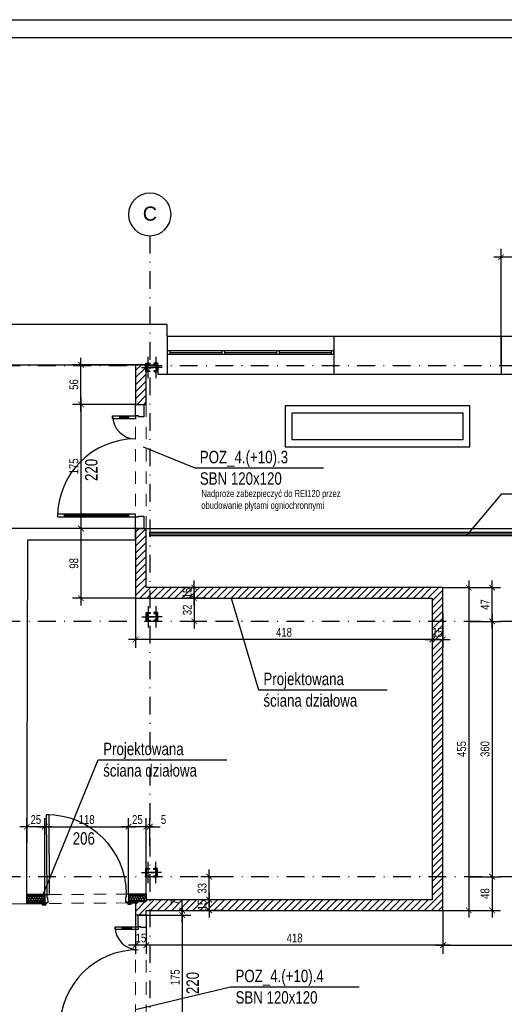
# Model space of a CAD drawing. Header units: millimetres. Extents: x 1769 to 5769, y -264 to 1871.
# Tile 7 of 10: x 3371 to 4054, y 448 to 1836. Entities that reach past the tile are written whole.
import ezdxf

# ---------------------------------------------------------------- set-up
doc = ezdxf.new("R2010")
doc.units = ezdxf.units.MM
doc.header["$LTSCALE"] = 50
doc.linetypes.add('DO', pattern=[1, 0.5, -0.24, 0.02, -0.24])
doc.linetypes.add('DP', pattern=[0.63, 0.35, -0.28])
for name, color, linetype in [('A_ściany proj', 7, 'Continuous'), ('BS_ram', 2, 'Continuous'), ('BS_txc', 1, 'Continuous'), ('BS_wym', 1, 'Continuous'), ('BZ_odn', 1, 'Continuous'), ('BZ_osd', 1, 'DO'), ('BZ_txs', 2, 'Continuous'), ('k3_proj_balustrada', 252, 'Continuous'), ('K3_projektowane nadproza', 150, 'DP'), ('k3_projektowane sciany', 2, 'Continuous'), ('k3_sciany istn', 1, 'DP')]:
    doc.layers.add(name, color=color, linetype=linetype)
doc.styles.add('BIKTC', font='bikromsw.shx', dxfattribs={"width": 0.8})
doc.styles.add('BIKTS', font='bikromsw.shx', dxfattribs={"width": 0.85})
doc.styles.add('BIKWYM', font='bikromsw.shx', dxfattribs={"width": 0.8})
doc.styles.add('GENERATED_STYLE_1', font='arial.ttf')
doc.dimstyles.new('BS_KP_50', dxfattribs={"dimscale": 0.5, "dimtxt": 25, "dimasz": 16, "dimexe": 24, "dimexo": 0, "dimgap": 0, "dimtad": 0, "dimdec": 1, "dimrnd": 0.5, "dimzin": 9, "dimdsep": 46, "dimtxsty": 'BIKWYM', "dimblk": 'ARCHTICK', "dimblk1": 'ARCHTICK', "dimblk2": 'WYM-KP', "dimcen": 0, "dimdle": 20, "dimclrd": 256, "dimclre": 256, "dimclrt": 7, "dimadec": 0, "dimazin": 0, "dimtfac": 0.033333, "dimtdec": 1, "dimtmove": 0, "dimatfit": 3, "dimfxl": 1, "dimtvp": 0.8, "dimtfillclr": 256, "dimtolj": 1, "dimarcsym": 0})
doc.dimstyles.new('BZ_BGR_50', dxfattribs={"dimscale": 0.5, "dimtxt": 25, "dimasz": 1.666667, "dimexe": 0, "dimexo": 0, "dimgap": 0, "dimtad": 0, "dimdec": 1, "dimrnd": 0.5, "dimzin": 9, "dimdsep": 46, "dimtxsty": 'BIKWYM', "dimblk": 'NONE', "dimcen": 0, "dimse1": 1, "dimse2": 1, "dimclrd": 256, "dimclre": 256, "dimclrt": 7, "dimadec": 0, "dimazin": 0, "dimtfac": 0.033333, "dimtdec": 1, "dimtmove": 0, "dimatfit": 3, "dimldrblk": 'NONE', "dimfxl": 1, "dimtvp": 0.8, "dimtolj": 1, "dimarcsym": 0})
pattern_1 = [(45, (-14198.776, -3462.5934), (-4.9497475, 4.9497475), [])]
pattern_2 = [(60, (-14198.7758, -3462.5934), (-2.5980762, 1.5), []), (120, (-14198.7758, -3462.5934), (2.5980762, 1.5), [])]

# ---------------------------------------------------------------- blocks, each defined once
blk = doc.blocks.new('_ArchTick')
at = {"color": 0, "linetype": 'ByBlock', "const_width": 0.15}
blk.add_lwpolyline([(-0.5, -0.5), (0.5, 0.5)], dxfattribs=at)
blk = doc.blocks.new('*D33')
at = {"layer": 'BS_wym', "lineweight": -2}
for p, q in [((3534.2, 1349.9), (3445.2, 1349.9)), ((3457.2, 1284.1), (3457.2, 1359.9)), ((3534.2, 1294.1), (3445.2, 1294.1))]:
    blk.add_line(p, q, dxfattribs=at)
at = {"layer": 'DEFPOINTS', "color": 0}
for p in [(3457.2, 1349.9), (3534.2, 1349.9), (3534.2, 1294.1)]:
    blk.add_point(p, dxfattribs=at)
at = {"layer": 'BS_wym', "lineweight": -2, "xscale": 8, "yscale": 8, "zscale": 8}
for p, rotation in [((3457.2, 1349.9), 90), ((3457.2, 1294.1), 270)]:
    blk.add_blockref('_ArchTick', p, dxfattribs=dict(at, rotation=rotation))
at = {"layer": 'BS_wym', "color": 7, "insert": (3447.2, 1322), "char_height": 12.5, "attachment_point": 5, "rotation": 90, "style": 'BIKWYM'}
blk.add_mtext('\\A1;56', dxfattribs=at)
blk = doc.blocks.new('WYM-KP')
blk.add_hatch(color=256).paths.add_polyline_path([(-3, 0, 1), (3, 0, 1)])
blk.add_circle((0, 0), 3)
blk = doc.blocks.new('*D34')
at = {"layer": 'BS_wym', "lineweight": -2}
for p, q in [((3534.2, 1294.1), (3445.2, 1294.1)), ((3457.2, 1304.1), (3457.2, 1109.1)), ((3534.2, 1119.1), (3445.2, 1119.1))]:
    blk.add_line(p, q, dxfattribs=at)
at = {"layer": 'DEFPOINTS', "color": 0}
for p in [(3534.2, 1294.1), (3457.2, 1119.1), (3534.2, 1119.1)]:
    blk.add_point(p, dxfattribs=at)
at = {"layer": 'BS_wym', "lineweight": -2, "xscale": 8, "yscale": 8, "zscale": 8}
for p, rotation in [((3457.2, 1294.1), 90), ((3457.2, 1119.1), 270)]:
    blk.add_blockref('_ArchTick', p, dxfattribs=dict(at, rotation=rotation))
at = {"layer": 'BS_wym', "color": 7, "insert": (3447.2, 1206.6), "char_height": 12.5, "attachment_point": 5, "rotation": 90, "style": 'BIKWYM'}
blk.add_mtext('\\A1;175', dxfattribs=at)
blk = doc.blocks.new('*D35')
at = {"layer": 'BS_wym', "lineweight": -2}
for p, q in [((3457.2, 1129.1), (3457.2, 1010.7)), ((3534.2, 1119.1), (3445.2, 1119.1)), ((3534.2, 1020.7), (3445.2, 1020.7))]:
    blk.add_line(p, q, dxfattribs=at)
at = {"layer": 'DEFPOINTS', "color": 0}
for p in [(3534.2, 1119.1), (3457.2, 1020.7), (3534.2, 1020.7)]:
    blk.add_point(p, dxfattribs=at)
at = {"layer": 'BS_wym', "lineweight": -2, "xscale": 8, "yscale": 8, "zscale": 8}
for p, rotation in [((3457.2, 1119.1), 90), ((3457.2, 1020.7), 270)]:
    blk.add_blockref('_ArchTick', p, dxfattribs=dict(at, rotation=rotation))
at = {"layer": 'BS_wym', "color": 7, "insert": (3447.2, 1069.9), "char_height": 12.5, "attachment_point": 5, "rotation": 90, "style": 'BIKWYM'}
blk.add_mtext('\\A1;98', dxfattribs=at)
blk = doc.blocks.new('*D36')
at = {"layer": 'BS_wym', "lineweight": -2}
for p, q in [((3534.2, 1020.7), (3534.2, 950.7)), ((3952.3, 1005.2), (3952.3, 950.7)), ((3962.3, 962.7), (3524.2, 962.7))]:
    blk.add_line(p, q, dxfattribs=at)
at = {"layer": 'DEFPOINTS', "color": 0}
for p in [(3534.2, 1020.7), (3952.3, 1005.2), (3534.2, 962.7)]:
    blk.add_point(p, dxfattribs=at)
at = {"layer": 'BS_wym', "lineweight": -2, "xscale": 8, "yscale": 8, "zscale": 8, "rotation": 180}
blk.add_blockref('_ArchTick', (3534.2, 962.7), dxfattribs=at)
at = {"layer": 'BS_wym', "lineweight": -2, "xscale": 8, "yscale": 8, "zscale": 8}
blk.add_blockref('_ArchTick', (3952.3, 962.7), dxfattribs=at)
at = {"layer": 'BS_wym', "color": 7, "insert": (3743.3, 972.7), "char_height": 12.5, "attachment_point": 5, "style": 'BIKWYM'}
blk.add_mtext('\\A1;418', dxfattribs=at)
blk = doc.blocks.new('*D37')
at = {"layer": 'BS_wym', "lineweight": -2}
for p, q in [((3952.3, 1005.2), (3952.3, 950.7)), ((3967.3, 999.1), (3967.3, 950.7)), ((3942.3, 962.7), (3977.3, 962.7))]:
    blk.add_line(p, q, dxfattribs=at)
at = {"layer": 'DEFPOINTS', "color": 0}
for p in [(3952.3, 1005.2), (3967.3, 999.1), (3967.3, 962.7)]:
    blk.add_point(p, dxfattribs=at)
at = {"layer": 'BS_wym', "lineweight": -2, "xscale": 8, "yscale": 8, "zscale": 8, "rotation": 180}
blk.add_blockref('_ArchTick', (3952.3, 962.7), dxfattribs=at)
at = {"layer": 'BS_wym', "lineweight": -2, "xscale": 8, "yscale": 8, "zscale": 8}
blk.add_blockref('_ArchTick', (3967.3, 962.7), dxfattribs=at)
at = {"layer": 'BS_wym', "color": 7, "insert": (3959.8, 972.7), "char_height": 12.5, "attachment_point": 5, "style": 'BIKWYM'}
blk.add_mtext('\\A1;15', dxfattribs=at)
blk = doc.blocks.new('*D38')
at = {"layer": 'BS_wym', "lineweight": -2}
for p, q in [((4003.6, 1045.7), (4003.6, 570.7)), ((3967.3, 1035.7), (4015.6, 1035.7)), ((3967.3, 580.7), (4015.6, 580.7))]:
    blk.add_line(p, q, dxfattribs=at)
at = {"layer": 'DEFPOINTS', "color": 0}
for p in [(3967.3, 1035.7), (3967.3, 580.7), (4003.6, 580.7)]:
    blk.add_point(p, dxfattribs=at)
at = {"layer": 'BS_wym', "lineweight": -2, "xscale": 8, "yscale": 8, "zscale": 8}
for p, rotation in [((4003.6, 1035.7), 90), ((4003.6, 580.7), 270)]:
    blk.add_blockref('_ArchTick', p, dxfattribs=dict(at, rotation=rotation))
at = {"layer": 'BS_wym', "color": 7, "insert": (3993.6, 808.2), "char_height": 12.5, "attachment_point": 5, "rotation": 90, "style": 'BIKWYM'}
blk.add_mtext('\\A1;455', dxfattribs=at)
blk = doc.blocks.new('*D39')
at = {"layer": 'BS_wym', "lineweight": -2}
for p, q in [((4036.6, 978.2), (4036.6, 1045.7)), ((3967.3, 1035.7), (4048.6, 1035.7)), ((4003.6, 988.2), (4048.6, 988.2))]:
    blk.add_line(p, q, dxfattribs=at)
at = {"layer": 'DEFPOINTS', "color": 0}
for p in [(3967.3, 1035.7), (4036.6, 1035.7), (4003.6, 988.2)]:
    blk.add_point(p, dxfattribs=at)
at = {"layer": 'BS_wym', "lineweight": -2, "xscale": 8, "yscale": 8, "zscale": 8}
for p, rotation in [((4036.6, 1035.7), 90), ((4036.6, 988.2), 270)]:
    blk.add_blockref('_ArchTick', p, dxfattribs=dict(at, rotation=rotation))
at = {"layer": 'BS_wym', "color": 7, "insert": (4026.6, 1011.9), "char_height": 12.5, "attachment_point": 5, "rotation": 90, "style": 'BIKWYM'}
blk.add_mtext('\\A1;47', dxfattribs=at)
blk = doc.blocks.new('*D40')
at = {"layer": 'BS_wym', "lineweight": -2}
for p, q in [((4003.6, 988.2), (4048.6, 988.2)), ((4036.6, 998.2), (4036.6, 618.2)), ((4003.6, 628.2), (4048.6, 628.2))]:
    blk.add_line(p, q, dxfattribs=at)
at = {"layer": 'DEFPOINTS', "color": 0}
for p in [(4003.6, 988.2), (4003.6, 628.2), (4036.6, 628.2)]:
    blk.add_point(p, dxfattribs=at)
at = {"layer": 'BS_wym', "lineweight": -2, "xscale": 8, "yscale": 8, "zscale": 8}
for p, rotation in [((4036.6, 988.2), 90), ((4036.6, 628.2), 270)]:
    blk.add_blockref('_ArchTick', p, dxfattribs=dict(at, rotation=rotation))
at = {"layer": 'BS_wym', "color": 7, "insert": (4026.6, 808.2), "char_height": 12.5, "attachment_point": 5, "rotation": 90, "style": 'BIKWYM'}
blk.add_mtext('\\A1;360', dxfattribs=at)
blk = doc.blocks.new('*D41')
at = {"layer": 'BS_wym', "lineweight": -2}
for p, q in [((4003.6, 628.2), (4048.6, 628.2)), ((4036.6, 638.2), (4036.6, 570.7)), ((3967.3, 580.7), (4048.6, 580.7))]:
    blk.add_line(p, q, dxfattribs=at)
at = {"layer": 'DEFPOINTS', "color": 0}
for p in [(4003.6, 628.2), (3967.3, 580.7), (4036.6, 580.7)]:
    blk.add_point(p, dxfattribs=at)
at = {"layer": 'BS_wym', "lineweight": -2, "xscale": 8, "yscale": 8, "zscale": 8}
for p, rotation in [((4036.6, 628.2), 90), ((4036.6, 580.7), 270)]:
    blk.add_blockref('_ArchTick', p, dxfattribs=dict(at, rotation=rotation))
at = {"layer": 'BS_wym', "color": 7, "insert": (4026.6, 604.4), "char_height": 12.5, "attachment_point": 5, "rotation": 90, "style": 'BIKWYM'}
blk.add_mtext('\\A1;48', dxfattribs=at)
blk = doc.blocks.new('*D42')
at = {"layer": 'BS_wym', "lineweight": -2}
for p, q in [((3616.9, 1030.7), (3616.9, 978.2)), ((3633.1, 1020.7), (3604.9, 1020.7)), ((3633.1, 988.2), (3604.9, 988.2))]:
    blk.add_line(p, q, dxfattribs=at)
at = {"layer": 'DEFPOINTS', "color": 0}
for p in [(3633.1, 1020.7), (3616.9, 988.2), (3633.1, 988.2)]:
    blk.add_point(p, dxfattribs=at)
at = {"layer": 'BS_wym', "lineweight": -2, "xscale": 8, "yscale": 8, "zscale": 8}
for p, rotation in [((3616.9, 1020.7), 90), ((3616.9, 988.2), 270)]:
    blk.add_blockref('_ArchTick', p, dxfattribs=dict(at, rotation=rotation))
at = {"layer": 'BS_wym', "color": 7, "insert": (3606.9, 1004.4), "char_height": 12.5, "attachment_point": 5, "rotation": 90, "style": 'BIKWYM'}
blk.add_mtext('\\A1;32', dxfattribs=at)
blk = doc.blocks.new('*D43')
at = {"layer": 'BS_wym', "lineweight": -2}
for p, q in [((3616.9, 1010.7), (3616.9, 1045.7)), ((3633.1, 1035.7), (3604.9, 1035.7)), ((3633.1, 1020.7), (3604.9, 1020.7))]:
    blk.add_line(p, q, dxfattribs=at)
at = {"layer": 'DEFPOINTS', "color": 0}
for p in [(3616.9, 1035.7), (3633.1, 1035.7), (3633.1, 1020.7)]:
    blk.add_point(p, dxfattribs=at)
at = {"layer": 'BS_wym', "lineweight": -2, "xscale": 8, "yscale": 8, "zscale": 8}
for p, rotation in [((3616.9, 1035.7), 90), ((3616.9, 1020.7), 270)]:
    blk.add_blockref('_ArchTick', p, dxfattribs=dict(at, rotation=rotation))
at = {"layer": 'BS_wym', "color": 7, "insert": (3606.9, 1028.2), "char_height": 12.5, "attachment_point": 5, "rotation": 90, "style": 'BIKWYM'}
blk.add_mtext('\\A1;15', dxfattribs=at)
blk = doc.blocks.new('*D44')
at = {"layer": 'BS_wym', "lineweight": -2}
for p, q in [((3658, 628.2), (3625.9, 628.2)), ((3637.9, 585.7), (3637.9, 638.2)), ((3658, 595.7), (3625.9, 595.7))]:
    blk.add_line(p, q, dxfattribs=at)
at = {"layer": 'DEFPOINTS', "color": 0}
for p in [(3637.9, 628.2), (3658, 628.2), (3658, 595.7)]:
    blk.add_point(p, dxfattribs=at)
at = {"layer": 'BS_wym', "lineweight": -2, "xscale": 8, "yscale": 8, "zscale": 8}
for p, rotation in [((3637.9, 628.2), 90), ((3637.9, 595.7), 270)]:
    blk.add_blockref('_ArchTick', p, dxfattribs=dict(at, rotation=rotation))
at = {"layer": 'BS_wym', "color": 7, "insert": (3627.9, 611.9), "char_height": 12.5, "attachment_point": 5, "rotation": 90, "style": 'BIKWYM'}
blk.add_mtext('\\A1;33', dxfattribs=at)
blk = doc.blocks.new('*D45')
at = {"layer": 'BS_wym', "lineweight": -2}
for p, q in [((3637.9, 605.7), (3637.9, 570.7)), ((3658, 595.7), (3625.9, 595.7)), ((3658, 580.7), (3625.9, 580.7))]:
    blk.add_line(p, q, dxfattribs=at)
at = {"layer": 'DEFPOINTS', "color": 0}
for p in [(3658, 595.7), (3637.9, 580.7), (3658, 580.7)]:
    blk.add_point(p, dxfattribs=at)
at = {"layer": 'BS_wym', "lineweight": -2, "xscale": 8, "yscale": 8, "zscale": 8}
for p, rotation in [((3637.9, 595.7), 90), ((3637.9, 580.7), 270)]:
    blk.add_blockref('_ArchTick', p, dxfattribs=dict(at, rotation=rotation))
at = {"layer": 'BS_wym', "color": 7, "insert": (3627.9, 588.2), "char_height": 12.5, "attachment_point": 5, "rotation": 90, "style": 'BIKWYM'}
blk.add_mtext('\\A1;15', dxfattribs=at)
blk = doc.blocks.new('*D46')
at = {"layer": 'BS_wym', "lineweight": -2}
for p, q in [((3967.3, 580.7), (3967.3, 519.7)), ((4214.2, 580.7), (4214.2, 519.7)), ((3957.3, 531.7), (4224.2, 531.7))]:
    blk.add_line(p, q, dxfattribs=at)
at = {"layer": 'DEFPOINTS', "color": 0}
for p in [(3967.3, 580.7), (4214.2, 580.7), (4214.2, 531.7)]:
    blk.add_point(p, dxfattribs=at)
at = {"layer": 'BS_wym', "lineweight": -2, "xscale": 8, "yscale": 8, "zscale": 8, "rotation": 180}
blk.add_blockref('_ArchTick', (3967.3, 531.7), dxfattribs=at)
at = {"layer": 'BS_wym', "lineweight": -2, "xscale": 8, "yscale": 8, "zscale": 8}
blk.add_blockref('_ArchTick', (4214.2, 531.7), dxfattribs=at)
at = {"layer": 'BS_wym', "color": 7, "insert": (4090.8, 541.7), "char_height": 12.5, "attachment_point": 5, "style": 'BIKWYM'}
blk.add_mtext('\\A1;247', dxfattribs=at)
blk = doc.blocks.new('*D47')
at = {"layer": 'BS_wym', "lineweight": -2}
for p, q in [((3549.2, 573.9), (3549.2, 519.7)), ((3967.3, 580.7), (3967.3, 519.7)), ((3977.3, 531.7), (3539.2, 531.7))]:
    blk.add_line(p, q, dxfattribs=at)
at = {"layer": 'DEFPOINTS', "color": 0}
for p in [(3549.2, 573.9), (3967.3, 580.7), (3549.2, 531.7)]:
    blk.add_point(p, dxfattribs=at)
at = {"layer": 'BS_wym', "lineweight": -2, "xscale": 8, "yscale": 8, "zscale": 8, "rotation": 180}
blk.add_blockref('_ArchTick', (3549.2, 531.7), dxfattribs=at)
at = {"layer": 'BS_wym', "lineweight": -2, "xscale": 8, "yscale": 8, "zscale": 8}
blk.add_blockref('_ArchTick', (3967.3, 531.7), dxfattribs=at)
at = {"layer": 'BS_wym', "color": 7, "insert": (3758.3, 541.7), "char_height": 12.5, "attachment_point": 5, "style": 'BIKWYM'}
blk.add_mtext('\\A1;418', dxfattribs=at)
blk = doc.blocks.new('*D48')
at = {"layer": 'BS_wym', "lineweight": -2}
for p, q in [((3534.2, 573.9), (3534.2, 519.7)), ((3549.2, 573.9), (3549.2, 519.7)), ((3559.2, 531.7), (3524.2, 531.7))]:
    blk.add_line(p, q, dxfattribs=at)
at = {"layer": 'DEFPOINTS', "color": 0}
for p in [(3534.2, 573.9), (3549.2, 573.9), (3534.2, 531.7)]:
    blk.add_point(p, dxfattribs=at)
at = {"layer": 'BS_wym', "lineweight": -2, "xscale": 8, "yscale": 8, "zscale": 8, "rotation": 180}
blk.add_blockref('_ArchTick', (3534.2, 531.7), dxfattribs=at)
at = {"layer": 'BS_wym', "lineweight": -2, "xscale": 8, "yscale": 8, "zscale": 8}
blk.add_blockref('_ArchTick', (3549.2, 531.7), dxfattribs=at)
at = {"layer": 'BS_wym', "color": 7, "insert": (3541.7, 541.7), "char_height": 12.5, "attachment_point": 5, "style": 'BIKWYM'}
blk.add_mtext('\\A1;15', dxfattribs=at)
blk = doc.blocks.new('*D49')
at = {"layer": 'BS_wym', "lineweight": -2}
for p, q in [((3381, 602.9), (3381, 710.7)), ((3406.2, 603), (3406.2, 710.7)), ((3416.2, 698.7), (3371, 698.7))]:
    blk.add_line(p, q, dxfattribs=at)
at = {"layer": 'DEFPOINTS', "color": 0}
for p in [(3381, 698.7), (3381, 602.9), (3406.2, 603)]:
    blk.add_point(p, dxfattribs=at)
at = {"layer": 'BS_wym', "lineweight": -2, "xscale": 8, "yscale": 8, "zscale": 8, "rotation": 180}
blk.add_blockref('_ArchTick', (3381, 698.7), dxfattribs=at)
at = {"layer": 'BS_wym', "lineweight": -2, "xscale": 8, "yscale": 8, "zscale": 8}
blk.add_blockref('_ArchTick', (3406.2, 698.7), dxfattribs=at)
at = {"layer": 'BS_wym', "color": 7, "insert": (3393.6, 708.7), "char_height": 12.5, "attachment_point": 5, "style": 'BIKWYM'}
blk.add_mtext('\\A1;25', dxfattribs=at)
blk = doc.blocks.new('*D50')
at = {"layer": 'BS_wym', "lineweight": -2}
for p, q in [((3406.2, 603), (3406.2, 710.7)), ((3524.2, 603.7), (3524.2, 710.7)), ((3396.2, 698.7), (3534.2, 698.7))]:
    blk.add_line(p, q, dxfattribs=at)
at = {"layer": 'DEFPOINTS', "color": 0}
for p in [(3524.2, 698.7), (3406.2, 603), (3524.2, 603.7)]:
    blk.add_point(p, dxfattribs=at)
at = {"layer": 'BS_wym', "lineweight": -2, "xscale": 8, "yscale": 8, "zscale": 8, "rotation": 180}
blk.add_blockref('_ArchTick', (3406.2, 698.7), dxfattribs=at)
at = {"layer": 'BS_wym', "lineweight": -2, "xscale": 8, "yscale": 8, "zscale": 8}
blk.add_blockref('_ArchTick', (3524.2, 698.7), dxfattribs=at)
at = {"layer": 'BS_wym', "color": 7, "insert": (3465.2, 708.7), "char_height": 12.5, "attachment_point": 5, "style": 'BIKWYM'}
blk.add_mtext('\\A1;118', dxfattribs=at)
blk = doc.blocks.new('*D51')
at = {"layer": 'BS_wym', "lineweight": -2}
for p, q in [((3524.2, 603.7), (3524.2, 710.7)), ((3549.2, 603.9), (3549.2, 710.7)), ((3559.2, 698.7), (3514.2, 698.7))]:
    blk.add_line(p, q, dxfattribs=at)
at = {"layer": 'DEFPOINTS', "color": 0}
for p in [(3524.2, 698.7), (3524.2, 603.7), (3549.2, 603.9)]:
    blk.add_point(p, dxfattribs=at)
at = {"layer": 'BS_wym', "lineweight": -2, "xscale": 8, "yscale": 8, "zscale": 8, "rotation": 180}
blk.add_blockref('_ArchTick', (3524.2, 698.7), dxfattribs=at)
at = {"layer": 'BS_wym', "lineweight": -2, "xscale": 8, "yscale": 8, "zscale": 8}
blk.add_blockref('_ArchTick', (3549.2, 698.7), dxfattribs=at)
at = {"layer": 'BS_wym', "color": 7, "insert": (3536.7, 708.7), "char_height": 12.5, "attachment_point": 5, "style": 'BIKWYM'}
blk.add_mtext('\\A1;25', dxfattribs=at)
blk = doc.blocks.new('*D52')
at = {"layer": 'BS_wym', "lineweight": -2}
for p, q in [((3549.2, 603.9), (3549.2, 710.7)), ((3554.2, 671.6), (3554.2, 710.7)), ((3549.2, 698.7), (3541.2, 698.7)), ((3549.2, 698.7), (3554.2, 698.7)), ((3554.2, 698.7), (3568.9, 698.7))]:
    blk.add_line(p, q, dxfattribs=at)
at = {"layer": 'DEFPOINTS', "color": 0}
for p in [(3554.2, 698.7), (3554.2, 671.6), (3549.2, 603.9)]:
    blk.add_point(p, dxfattribs=at)
at = {"layer": 'BS_wym', "lineweight": -2, "xscale": 8, "yscale": 8, "zscale": 8}
blk.add_blockref('_ArchTick', (3549.2, 698.7), dxfattribs=at)
at = {"layer": 'BS_wym', "lineweight": -2, "xscale": 8, "yscale": 8, "zscale": 8, "rotation": 180}
blk.add_blockref('_ArchTick', (3554.2, 698.7), dxfattribs=at)
at = {"layer": 'BS_wym', "color": 7, "insert": (3573.5, 708.7), "char_height": 12.5, "attachment_point": 5, "style": 'BIKWYM'}
blk.add_mtext('\\A1;5', dxfattribs=at)
blk = doc.blocks.new('*D53')
at = {"layer": 'BS_wym', "lineweight": -2}
for p, q in [((3600, 580.7), (3600, 595.3)), ((3549.2, 580.7), (3612, 580.7)), ((3549.2, 573.9), (3612, 573.9)), ((3600, 563.9), (3600, 580.7))]:
    blk.add_line(p, q, dxfattribs=at)
at = {"layer": 'DEFPOINTS', "color": 0}
for p in [(3549.2, 580.7), (3549.2, 573.9), (3600, 580.7)]:
    blk.add_point(p, dxfattribs=at)
at = {"layer": 'BS_wym', "lineweight": -2, "xscale": 8, "yscale": 8, "zscale": 8}
for p, rotation in [((3600, 580.7), 90), ((3600, 573.9), 270)]:
    blk.add_blockref('_ArchTick', p, dxfattribs=dict(at, rotation=rotation))
at = {"layer": 'BS_wym', "color": 7, "insert": (3590, 592), "char_height": 12.5, "attachment_point": 5, "rotation": 90, "style": 'BIKWYM'}
blk.add_mtext('\\A1;7', dxfattribs=at)
blk = doc.blocks.new('*D54')
at = {"layer": 'BS_wym', "lineweight": -2}
for p, q in [((3600, 583.9), (3600, 388.9)), ((3549.2, 573.9), (3612, 573.9)), ((3554.2, 398.9), (3612, 398.9))]:
    blk.add_line(p, q, dxfattribs=at)
at = {"layer": 'DEFPOINTS', "color": 0}
for p in [(3549.2, 573.9), (3554.2, 398.9), (3600, 398.9)]:
    blk.add_point(p, dxfattribs=at)
at = {"layer": 'BS_wym', "lineweight": -2, "xscale": 8, "yscale": 8, "zscale": 8}
for p, rotation in [((3600, 573.9), 90), ((3600, 398.9), 270)]:
    blk.add_blockref('_ArchTick', p, dxfattribs=dict(at, rotation=rotation))
at = {"layer": 'BS_wym', "color": 7, "insert": (3590, 486.4), "char_height": 12.5, "attachment_point": 5, "rotation": 90, "style": 'BIKWYM'}
blk.add_mtext('\\A1;175', dxfattribs=at)
blk = doc.blocks.new('_None')
blk = doc.blocks.new('*D58')
at = {"layer": 'BS_wym', "lineweight": -2}
for p, q in [((4049.2, 1389.7), (4049.2, 1513.5)), ((4159.2, 1389.9), (4159.2, 1513.5)), ((4169.2, 1501.5), (4039.2, 1501.5))]:
    blk.add_line(p, q, dxfattribs=at)
at = {"layer": 'DEFPOINTS', "color": 0}
for p in [(4049.2, 1501.5), (4049.2, 1389.7), (4159.2, 1389.9)]:
    blk.add_point(p, dxfattribs=at)
at = {"layer": 'BS_wym', "lineweight": -2, "xscale": 8, "yscale": 8, "zscale": 8, "rotation": 180}
blk.add_blockref('_ArchTick', (4049.2, 1501.5), dxfattribs=at)
at = {"layer": 'BS_wym', "lineweight": -2, "xscale": 8, "yscale": 8, "zscale": 8}
blk.add_blockref('_ArchTick', (4159.2, 1501.5), dxfattribs=at)
at = {"layer": 'BS_wym', "color": 7, "insert": (4104.2, 1511.5), "char_height": 12.5, "attachment_point": 5, "style": 'BIKWYM'}
blk.add_mtext('\\A1;110', dxfattribs=at)

msp = doc.modelspace()

# ---------------------------------------------------------------- hatches: boundary and pattern name
at = {"layer": 'k3_projektowane sciany'}
h = msp.add_hatch(dxfattribs=at)
h.set_pattern_fill('BLOCZKI_CERAMICZNE_0002', color=256, scale=5000, style=0, pattern_type=2)
h.set_pattern_definition(pattern_1)
h.paths.add_polyline_path([(3549.2, 1349.9), (3534.2, 1349.9), (3534.2, 1294.1), (3545.7, 1294.1), (3549.2, 1294.1)])
h = msp.add_hatch(dxfattribs=at)
h.set_pattern_fill('BLOCZKI_CERAMICZNE_0002', color=256, scale=5000, style=0, pattern_type=2)
h.set_pattern_definition(pattern_1)
h.paths.add_polyline_path([(3534.2, 1020.7), (3549.2, 1035.7), (3549.2, 1119.1), (3545.7, 1119.1), (3534.2, 1119.1)])
h = msp.add_hatch(dxfattribs=at)
h.set_pattern_fill('BLOCZKI_CERAMICZNE_0002', color=256, scale=5000, style=0, pattern_type=2)
h.set_pattern_definition(pattern_1)
h.paths.add_polyline_path([(3534.2, 1020.7), (3952.3, 1020.7), (3967.3, 1035.7), (3549.2, 1035.7)])
h = msp.add_hatch(dxfattribs=at)
h.set_pattern_fill('BLOCZKI_CERAMICZNE_0002', color=256, scale=5000, style=0, pattern_type=2)
h.set_pattern_definition(pattern_1)
h.paths.add_polyline_path([(3952.3, 1020.7), (3952.3, 595.7), (3967.3, 580.7), (3967.3, 1035.7)])
at = {"layer": 'k3_projektowane sciany', "linetype": 'Continuous'}
h = msp.add_hatch(dxfattribs=at)
h.set_pattern_fill('BATT_INSULATION_0002', color=256, scale=5000, style=0, pattern_type=2)
h.set_pattern_definition(pattern_2)
h.paths.add_polyline_path([(3406.2, 600.5), (3380.9, 600.4), (3380.9, 592.9), (3406.3, 593)])
h = msp.add_hatch(dxfattribs=at)
h.set_pattern_fill('BATT_INSULATION_0002', color=256, scale=5000, style=0, pattern_type=2)
h.set_pattern_definition(pattern_2)
h.paths.add_polyline_path([(3546.2, 601.3), (3524.2, 601.2), (3524.3, 593.7), (3537.2, 593.8)])
h = msp.add_hatch(dxfattribs=at)
h.set_pattern_fill('BATT_INSULATION_0002', color=256, scale=5000, style=0, pattern_type=2)
h.set_pattern_definition(pattern_2)
h.paths.add_polyline_path([(3549.2, 593.9), (3549.2, 601.4), (3546.2, 601.3), (3537.2, 593.8)])
at = {"layer": 'k3_projektowane sciany'}
h = msp.add_hatch(dxfattribs=at)
h.set_pattern_fill('BLOCZKI_CERAMICZNE_0002', color=256, scale=5000, style=0, pattern_type=2)
h.set_pattern_definition(pattern_1)
h.paths.add_polyline_path([(3535.7, 592.5), (3534.2, 591.3), (3534.2, 573.9), (3537.7, 573.9), (3549.2, 573.9), (3549.2, 592.6)])
h = msp.add_hatch(dxfattribs=at)
h.set_pattern_fill('BLOCZKI_CERAMICZNE_0002', color=256, scale=5000, style=0, pattern_type=2)
h.set_pattern_definition(pattern_1)
h.paths.add_polyline_path([(3549.2, 580.7), (3967.3, 580.7), (3952.3, 595.7), (3549.2, 595.7)])
at = {"layer": 'k3_sciany istn', "linetype": 'Continuous'}
for points in [[(3554.1, 1352.2), (3548.6, 1352.2), (3548.6, 1340.2), (3554.1, 1340.2), (3554.1, 1341.4), (3549.4, 1341.4), (3549.4, 1351.1), (3554.1, 1351.1)], [(3560, 1352.2), (3560, 1351.1), (3564.7, 1351.1), (3564.7, 1341.4), (3560, 1341.4), (3560, 1340.2), (3565.5, 1340.2), (3565.5, 1352.2)], [(3554.5, 1000.5), (3549, 1000.5), (3549, 988.5), (3554.5, 988.5), (3554.5, 989.7), (3549.8, 989.7), (3549.8, 999.4), (3554.5, 999.4)], [(3560, 1000.5), (3560, 999.4), (3564.7, 999.4), (3564.7, 989.7), (3560, 989.7), (3560, 988.5), (3565.5, 988.5), (3565.5, 1000.5)], [(3553.9, 640), (3548.4, 640), (3548.4, 628), (3553.9, 628), (3553.9, 629.2), (3549.2, 629.2), (3549.2, 638.9), (3553.9, 638.9)], [(3559.4, 640), (3559.4, 638.9), (3564.1, 638.9), (3564.1, 629.2), (3559.4, 629.2), (3559.4, 628), (3564.9, 628), (3564.9, 640)]]:
    msp.add_hatch(color=256, dxfattribs=at).paths.add_polyline_path(points)

# ---------------------------------------------------------------- linework, layer by layer
at = {"layer": 'A_ściany proj', "color": 252, "linetype": 'Continuous', "lineweight": 13, "ltscale": 2000}
msp.add_line((3521.4, 603.7), (3524.2, 603.7), dxfattribs=at)
at = {"layer": 'A_ściany proj', "linetype": 'Continuous', "ltscale": 2000, "flags": 128}
msp.add_lwpolyline([(3549.2, 1349.9), (3534.2, 1349.9)], dxfattribs=at)
at = {"layer": 'BS_ram', "color": 1}
msp.add_lwpolyline([(1768.7, -263.6), (1768.7, 1836.4), (5768.7, 1836.4), (5768.7, -263.6)], close=True, dxfattribs=at)
at = {"layer": 'BS_ram'}
msp.add_lwpolyline([(1918.7, -238.6), (1918.7, 1811.4), (5743.7, 1811.4), (5743.7, -238.6)], close=True, dxfattribs=at)
at = {"layer": 'BZ_osd'}
for p, q in [((3554.2, 1531.9), (3554.2, 215.8)), ((4971.6, 1348.2), (2048.6, 1348.2)), ((4971.6, 988.2), (2048.6, 988.2)), ((4972, 628.2), (2048.6, 628.2))]:
    msp.add_line(p, q, dxfattribs=at)
at = {"layer": 'BZ_osd', "color": 7, "linetype": 'Continuous'}
for start, end in [(90, 270), (270, 90)]:
    msp.add_arc((3554.2, 1561.9), 30, start, end, dxfattribs=at)
at = {"layer": 'k3_proj_balustrada', "linetype": 'Continuous'}
for p, q in [((3549.2, 1119.1), (4514.2, 1119.1)), ((3554.2, 1114.1), (4509.1, 1114.1)), ((3554.2, 1111.6), (4506.5, 1111.6)), ((3554.2, 1109.1), (4504, 1109.1))]:
    msp.add_line(p, q, dxfattribs=at)
at = {"layer": 'K3_projektowane nadproza', "linetype": 'DP'}
msp.add_lwpolyline([(4049.2, 1389.7), (4049.2, 1336.7), (4159.2, 1336.7), (4159.2, 1389.7), (4049.2, 1389.7)], dxfattribs=at)
at = {"layer": 'k3_projektowane sciany', "color": 252, "linetype": 'Continuous'}
for p, q in [((3534.2, 1294.1), (3545.7, 1294.1)), ((3534.2, 1277.8), (3534.2, 1294.1)), ((3534.2, 1294.1), (3545.7, 1294.1)), ((3534.2, 1294.1), (3545.7, 1294.1)), ((3545.7, 1294.1), (3545.7, 1276.6)), ((3501.8, 1277.8), (3511.8, 1277.8)), ((3501.8, 1273.8), (3501.8, 1277.8)), ((3511.8, 1275.8), (3511.8, 1277.8)), ((3511.8, 1277.8), (3524.2, 1277.8)), ((3511.8, 1277.8), (3511.8, 1273.8)), ((3524.2, 1277.8), (3524.2, 1275.8)), ((3524.2, 1273.8), (3524.2, 1277.8)), ((3524.2, 1277.8), (3534.2, 1277.8)), ((3538.2, 1277.8), (3534.2, 1277.8)), ((3534.2, 1277.8), (3534.2, 1273.8)), ((3538.2, 1276.6), (3538.2, 1277.8)), ((3511.8, 1273.8), (3501.8, 1273.8)), ((3524.2, 1275.8), (3511.8, 1275.8)), ((3511.8, 1273.8), (3511.8, 1275.8)), ((3511.8, 1275.8), (3524.2, 1275.8)), ((3511.8, 1275.8), (3524.2, 1275.8)), ((3524.2, 1273.8), (3511.8, 1273.8)), ((3524.2, 1275.8), (3524.2, 1273.8)), ((3534.2, 1273.8), (3524.2, 1273.8)), ((3545.7, 1276.6), (3538.2, 1276.6)), ((3434.2, 1139.4), (3424.2, 1139.4)), ((3424.2, 1139.4), (3424.2, 1135.4)), ((3524.2, 1139.4), (3434.2, 1139.4)), ((3434.2, 1139.4), (3434.2, 1137.4)), ((3434.2, 1135.4), (3434.2, 1139.4)), ((3524.2, 1137.4), (3524.2, 1139.4)), ((3534.2, 1139.4), (3524.2, 1139.4)), ((3524.2, 1139.4), (3524.2, 1135.4)), ((3534.2, 1135.4), (3534.2, 1139.4)), ((3424.2, 1135.4), (3434.2, 1135.4)), ((3524.2, 1137.4), (3434.2, 1137.4)), ((3434.2, 1137.4), (3434.2, 1135.4)), ((3434.2, 1137.4), (3524.2, 1137.4)), ((3434.2, 1137.4), (3524.2, 1137.4)), ((3434.2, 1135.4), (3524.2, 1135.4)), ((3524.2, 1135.4), (3524.2, 1137.4)), ((3524.2, 1135.4), (3534.2, 1135.4)), ((3534.2, 1119.1), (3534.2, 1135.4)), ((3534.2, 1135.4), (3538.2, 1135.4)), ((3538.2, 1135.4), (3538.2, 1136.6)), ((3538.2, 1136.6), (3545.7, 1136.6)), ((3545.7, 1136.6), (3545.7, 1119.1)), ((3534.2, 1119.1), (3545.7, 1119.1)), ((3545.7, 1119.1), (3534.2, 1119.1)), ((3534.2, 1119.1), (3545.7, 1119.1)), ((3408.3, 715.4), (3409, 603)), ((3412.3, 715.4), (3408.3, 715.4)), ((3413, 603), (3412.3, 715.4)), ((3406.2, 603), (3406.2, 601.8)), ((3406.2, 603), (3409, 603)), ((3406.2, 603), (3406.2, 601.8)), ((3406.2, 601.8), (3406.2, 600.5)), ((3406.2, 601.8), (3406.2, 600.5)), ((3409, 603), (3409, 599)), ((3409, 603), (3413, 603)), ((3409, 599), (3410.2, 599)), ((3410.2, 599), (3410.3, 591.5)), ((3520.3, 592.2), (3520.2, 599.7)), ((3520.2, 599.7), (3521.4, 599.7)), ((3521.4, 599.7), (3521.4, 603.7)), ((3407.6, 590.5), (3402.6, 590.5)), ((3402.6, 590.5), (3402.6, 588.6)), ((3402.6, 588.6), (3407.6, 588.6)), ((3408.8, 591.5), (3406.3, 591.5)), ((3410.3, 591.5), (3406.3, 591.5)), ((3406.3, 590.5), (3408.8, 590.5)), ((3407.6, 588.6), (3407.6, 590.5)), ((3408.8, 590.5), (3408.8, 591.5)), ((3524.3, 592.2), (3520.3, 592.2)), ((3521.8, 592.2), (3521.8, 591.2)), ((3524.3, 592.2), (3521.8, 592.2)), ((3521.8, 591.2), (3524.3, 591.2)), ((3528, 591.2), (3523, 591.2)), ((3523, 591.2), (3523, 589.3)), ((3523, 589.3), (3528, 589.3)), ((3524.3, 592.5), (3524.3, 592.2)), ((3524.3, 592.5), (3524.3, 592.2)), ((3524.3, 592.2), (3524.3, 591.2)), ((3524.3, 591.2), (3524.3, 592.2)), ((3524.3, 592.2), (3524.3, 591.2)), ((3524.3, 591.2), (3528, 591.2)), ((3524.3, 591.2), (3528, 591.2)), ((3528, 589.3), (3528, 591.2)), ((3534.2, 592.5), (3534.2, 591.3)), ((3549.2, 573.9), (3537.7, 573.9)), ((3537.7, 557.6), (3537.7, 573.9)), ((3537.7, 573.9), (3549.2, 573.9)), ((3549.2, 573.9), (3537.7, 573.9)), ((3549.2, 573.9), (3549.2, 556.4)), ((3505.3, 557.6), (3515.3, 557.6)), ((3505.3, 553.6), (3505.3, 557.6)), ((3515.3, 555.6), (3515.3, 557.6)), ((3515.3, 557.6), (3527.7, 557.6)), ((3515.3, 557.6), (3515.3, 553.6)), ((3527.7, 555.6), (3515.3, 555.6)), ((3515.3, 553.6), (3515.3, 555.6)), ((3515.3, 555.6), (3527.7, 555.6)), ((3515.3, 555.6), (3527.7, 555.6)), ((3527.7, 557.6), (3527.7, 555.6)), ((3527.7, 553.6), (3527.7, 557.6)), ((3527.7, 557.6), (3537.7, 557.6)), ((3527.7, 555.6), (3527.7, 553.6)), ((3541.7, 557.6), (3537.7, 557.6)), ((3537.7, 557.6), (3537.7, 553.6)), ((3541.7, 556.4), (3541.7, 557.6)), ((3549.2, 556.4), (3541.7, 556.4)), ((3515.3, 553.6), (3505.3, 553.6)), ((3527.7, 553.6), (3515.3, 553.6)), ((3537.7, 553.6), (3527.7, 553.6))]:
    msp.add_line(p, q, dxfattribs=at)
at = {"layer": 'k3_projektowane sciany', "linetype": 'DP', "lineweight": 5}
for p, q in [((3534.2, 1294.1), (3534.2, 1119.1)), ((3549.2, 1294.1), (3549.2, 1119.1)), ((3524.2, 603.7), (3406.2, 603)), ((3524.3, 591.2), (3406.3, 590.5)), ((3534.2, 573.9), (3534.2, 398.9)), ((3549.2, 573.9), (3549.2, 398.9))]:
    msp.add_line(p, q, dxfattribs=at)
at = {"layer": 'k3_projektowane sciany'}
for p, q in [((3545.7, 1294.1), (3549.2, 1294.1)), ((3545.7, 1119.1), (3549.2, 1119.1)), ((3537.7, 573.9), (3534.2, 573.9))]:
    msp.add_line(p, q, dxfattribs=at)
at = {"layer": 'k3_projektowane sciany', "linetype": 'Continuous'}
for p, q in [((3406.2, 601.8), (3380.9, 601.6)), ((3406.2, 600.5), (3380.9, 600.4)), ((3406.3, 591.5), (3406.2, 603)), ((3406.2, 600.5), (3406.3, 593)), ((3406.2, 600.5), (3406.3, 593)), ((3524.2, 603.7), (3524.2, 602.5)), ((3524.2, 603.7), (3524.3, 592.2)), ((3524.2, 603.7), (3524.2, 602.5)), ((3547.7, 602.6), (3524.2, 602.5)), ((3524.2, 602.5), (3524.2, 601.2)), ((3524.2, 602.5), (3524.2, 601.2)), ((3546.2, 601.3), (3524.2, 601.2)), ((3524.2, 601.2), (3524.3, 593.7)), ((3524.2, 601.2), (3524.3, 593.7)), ((3549.2, 601.4), (3546.2, 601.3)), ((3549.2, 602.6), (3547.7, 602.6)), ((3380.9, 592.9), (3406.3, 593)), ((3380.9, 591.6), (3406.3, 591.8)), ((3406.3, 590.5), (3402.6, 590.5)), ((3406.3, 590.5), (3402.6, 590.5)), ((3406.3, 593), (3406.3, 591.8)), ((3406.3, 593), (3406.3, 591.8)), ((3406.3, 591.8), (3406.3, 591.5)), ((3406.3, 591.8), (3406.3, 591.5)), ((3406.3, 591.5), (3406.3, 590.5)), ((3406.3, 591.5), (3406.3, 590.5)), ((3406.3, 591.5), (3406.3, 590.5)), ((3524.3, 593.7), (3537.2, 593.8)), ((3524.3, 593.7), (3524.3, 592.5)), ((3524.3, 593.7), (3524.3, 592.5)), ((3524.3, 592.5), (3535.7, 592.5)), ((3549.2, 592.6), (3535.7, 592.5)), ((3549.2, 593.9), (3537.2, 593.8))]:
    msp.add_line(p, q, dxfattribs=at)
at = {"layer": 'k3_projektowane sciany', "flags": 128}
for points in [[(3534.2, 1349.9), (3534.2, 1294.1)], [(3549.2, 1294.1), (3549.2, 1349.9)], [(3534.2, 1119.1), (3534.2, 1020.7)], [(3534.2, 1103.1), (3534.2, 1119.1)], [(3549.2, 1035.7), (3549.2, 1119.1)], [(3967.3, 1035.7), (3549.2, 1035.7)], [(3967.3, 580.7), (3967.3, 1035.7)], [(3534.2, 1020.7), (3952.3, 1020.7)], [(3952.3, 1020.7), (3952.3, 595.7)], [(3534.2, 591.3), (3534.2, 573.9)], [(3952.3, 595.7), (3549.2, 595.7)], [(3549.2, 580.7), (3967.3, 580.7)], [(3549.2, 573.9), (3549.2, 580.7)]]:
    msp.add_lwpolyline(points, dxfattribs=at)
at = {"layer": 'k3_projektowane sciany', "linetype": 'Continuous', "flags": 128}
for points in [[(3406.2, 603), (3380.9, 602.9)], [(3380.9, 601.6), (3380.9, 602.9)], [(3380.9, 600.4), (3380.9, 601.6)], [(3380.9, 592.9), (3380.9, 600.4)], [(3549.2, 603.9), (3524.2, 603.7)], [(3549.2, 603.9), (3549.2, 602.6)], [(3549.2, 602.6), (3549.2, 601.4)], [(3549.2, 601.4), (3549.2, 595.7)], [(3380.9, 591.6), (3380.9, 592.9)], [(3380.9, 590.4), (3380.9, 591.6)], [(3380.9, 590.4), (3406.3, 590.5)]]:
    msp.add_lwpolyline(points, dxfattribs=at)
at = {"layer": 'k3_projektowane sciany', "color": 252, "linetype": 'Continuous', "flags": 128}
msp.add_lwpolyline([(3524.3, 591.2), (3534.2, 591.3)], dxfattribs=at)
at = {"layer": 'k3_projektowane sciany', "color": 252, "linetype": 'Continuous'}
for centre, radius, start, end in [((3534.2, 1277.8), 32.4, 180, 270), ((3534.2, 1135.4), 110, 90, 180), ((3409, 603), 112.4, 0.3397, 90.3397), ((3537.7, 557.6), 32.4, 180, 270), ((3537.7, 415.2), 110, 90, 180)]:
    msp.add_arc(centre, radius, start, end, dxfattribs=at)
at = {"layer": 'k3_sciany istn', "linetype": 'Continuous'}
for p, q in [((3813.6, 1389.7), (3578.6, 1389.7)), ((3813.6, 1389.7), (3813.6, 1336.7)), ((4049.2, 1349.7), (4049.2, 1389.7)), ((4049.2, 1389.7), (4049.2, 1336.7)), ((3551.4, 1361.2), (3551.4, 1331.2)), ((3562.8, 1361.2), (3562.8, 1331.2)), ((3813.6, 1369.7), (3578.6, 1369.7)), ((3578.6, 1369.7), (3578.6, 1364.7)), ((3578.6, 1364.7), (3813.6, 1364.7)), ((3582.6, 1369.7), (3582.6, 1364.7)), ((3582.6, 1367.2), (3655.6, 1367.2)), ((3655.6, 1369.7), (3655.6, 1364.7)), ((3659.6, 1369.7), (3659.6, 1364.7)), ((3659.6, 1367.2), (3732.6, 1367.2)), ((3732.6, 1369.7), (3732.6, 1364.7)), ((3736.6, 1369.7), (3736.6, 1364.7)), ((3736.6, 1367.2), (3809.6, 1367.2)), ((3809.6, 1369.7), (3809.6, 1364.7)), ((3813.6, 1364.7), (3813.6, 1369.7)), ((3548.6, 1340.2), (3548.6, 1352.2)), ((3548.6, 1352.2), (3554.1, 1352.2)), ((3554.1, 1351.1), (3549.4, 1351.1)), ((3549.4, 1351.1), (3549.4, 1341.4)), ((3554.1, 1352.2), (3554.1, 1351.1)), ((3560, 1352.2), (3560, 1351.1)), ((3565.5, 1352.2), (3560, 1352.2)), ((3560, 1351.1), (3564.7, 1351.1)), ((3564.7, 1351.1), (3564.7, 1341.4)), ((3565.5, 1340.2), (3565.5, 1352.2)), ((4049.2, 1349.7), (4049.2, 1336.7)), ((3542.6, 1346.2), (3560.1, 1346.2)), ((3554.1, 1340.2), (3548.6, 1340.2)), ((3549.4, 1341.4), (3554.1, 1341.4)), ((3571.5, 1346.2), (3554, 1346.2)), ((3554.1, 1341.4), (3554.1, 1340.2)), ((3564.7, 1341.4), (3560, 1341.4)), ((3560, 1341.4), (3560, 1340.2)), ((3560, 1340.2), (3565.5, 1340.2)), ((3578.6, 1336.7), (3813.6, 1336.7)), ((3554.2, 1109.1), (3554.2, 1114.1)), ((3549, 988.5), (3549, 1000.5)), ((3549, 1000.5), (3554.5, 1000.5)), ((3551.7, 1009.5), (3551.8, 979.5)), ((3554.5, 1000.5), (3554.5, 999.4)), ((3560, 1000.5), (3560, 999.4)), ((3565.5, 1000.5), (3560, 1000.5)), ((3562.7, 1009.5), (3562.8, 979.5)), ((3565.5, 988.5), (3565.5, 1000.5)), ((3543, 994.5), (3560.5, 994.5)), ((3554.5, 988.5), (3549, 988.5)), ((3554.5, 999.4), (3549.8, 999.4)), ((3549.8, 999.4), (3549.8, 989.7)), ((3549.8, 989.7), (3554.5, 989.7)), ((3571.5, 994.6), (3554, 994.5)), ((3554.5, 989.7), (3554.5, 988.5)), ((3560, 999.4), (3564.7, 999.4)), ((3564.7, 989.7), (3560, 989.7)), ((3560, 989.7), (3560, 988.5)), ((3560, 988.5), (3565.5, 988.5)), ((3564.7, 999.4), (3564.7, 989.7)), ((3548.4, 628), (3548.4, 640)), ((3548.4, 640), (3553.9, 640)), ((3553.9, 638.9), (3549.2, 638.9)), ((3549.2, 638.9), (3549.2, 629.2)), ((3551.2, 649), (3551.2, 619)), ((3553.9, 640), (3553.9, 638.9)), ((3559.4, 640), (3559.4, 638.9)), ((3564.9, 640), (3559.4, 640)), ((3559.4, 638.9), (3564.1, 638.9)), ((3562.2, 649), (3562.2, 619)), ((3564.1, 638.9), (3564.1, 629.2)), ((3564.9, 628), (3564.9, 640)), ((3542.4, 634), (3559.9, 634)), ((3553.9, 628), (3548.4, 628)), ((3549.2, 629.2), (3553.9, 629.2)), ((3570.9, 634.1), (3553.4, 634)), ((3553.9, 629.2), (3553.9, 628)), ((3564.1, 629.2), (3559.4, 629.2)), ((3559.4, 629.2), (3559.4, 628)), ((3559.4, 628), (3564.9, 628))]:
    msp.add_line(p, q, dxfattribs=at)
at = {"layer": 'k3_sciany istn', "linetype": 'Continuous', "flags": 128}
for points in [[(3578.6, 1406.9), (3346.9, 1406.9)], [(3578.6, 1389.7), (3578.6, 1406.9)], [(3578.6, 1389.7), (3578.6, 1336.7)], [(4049.2, 1389.7), (3813.6, 1389.7)], [(3346.9, 1349.9), (3565.6, 1349.9)], [(3565.6, 1349.9), (3565.6, 1336.7)], [(3565.6, 1336.7), (3578.6, 1336.7)], [(3813.6, 1336.7), (4049.2, 1336.7)], [(3744.8, 1292), (3744.8, 1234)], [(4005.2, 1292), (3744.8, 1292)], [(4005.2, 1234), (4005.2, 1292)], [(3754.8, 1244), (3754.8, 1282)], [(3754.8, 1282), (3995.2, 1282)], [(3995.2, 1282), (3995.2, 1244)], [(3995.2, 1244), (3754.8, 1244)], [(3744.8, 1234), (4005.2, 1234)], [(3534.2, 1119.1), (2875.9, 1119.1)], [(3380.9, 590.4), (3382.3, 1103.1)], [(3382.3, 1103.1), (3534.2, 1103.1)], [(3346.5, 590.2), (3380.9, 590.4)]]:
    msp.add_lwpolyline(points, dxfattribs=at)

# ---------------------------------------------------------------- texts
at = {"layer": 'BS_txc', "insert": (3626.8, 1173.4), "char_height": 10, "width": 246.05, "attachment_point": 1, "style": 'BIKTC'}
msp.add_mtext('Nadproże zabezpieczyć do REI120 przez obudowanie płytami ogniochronnymi', dxfattribs=at)
at = {"layer": 'BZ_osd', "color": 7, "linetype": 'Continuous', "insert": (3544.3, 1562.9), "char_height": 20, "attachment_point": 4, "style": 'GENERATED_STYLE_1'}
msp.add_mtext('\\A1;{\\fArial|b0|i0|c238|p38;C}', dxfattribs=at)
at = {"layer": 'BZ_txs', "style": 'BIKTS', "width": 0.8}
for s, p in [('POZ_4.(+10).3', (3624.7, 1211.1)), ('SBN 120x120', (3624.7, 1180.8)), ('Projektowana', (3714.3, 898.3)), ('ściana działowa', (3714.3, 867.9)), ('Projektowana', (3488.5, 799.6)), ('ściana działowa', (3488.5, 769.3)), ('206', (3445.6, 673.4)), ('POZ_4.(+10).4', (3675, 479.6)), ('SBN 120x120', (3675, 449.3))]:
    msp.add_text(s, height=17.5, dxfattribs=at).set_placement(p)
for p in [(3480.5, 1186.1), (3623.3, 462.7)]:
    msp.add_text('220', height=17.5, rotation=90, dxfattribs=at).set_placement(p)

# ---------------------------------------------------------------- dimensions: what is measured, and where the dimension line sits
at = {"layer": 'BS_wym'}
for base, p1, p2, picture, middle in [((4049.2, 1501.5), (4159.2, 1389.9), (4049.2, 1389.7), '*D58', (4104.2, 1511.5)), ((3534.2, 962.7), (3952.3, 1005.2), (3534.2, 1020.7), '*D36', (3743.3, 972.7)), ((3967.3, 962.7), (3952.3, 1005.2), (3967.3, 999.1), '*D37', (3959.8, 972.7)), ((3381, 698.7), (3406.2, 603), (3381, 602.9), '*D49', (3393.6, 708.7)), ((3524.2, 698.7), (3406.2, 603), (3524.2, 603.7), '*D50', (3465.2, 708.7)), ((3524.2, 698.7), (3549.2, 603.9), (3524.2, 603.7), '*D51', (3536.7, 708.7)), ((3554.2, 698.7), (3549.2, 603.9), (3554.2, 671.6), '*D52', (3573.5, 708.7)), ((3534.2, 531.7), (3549.2, 573.9), (3534.2, 573.9), '*D48', (3541.7, 541.7)), ((3549.2, 531.7), (3967.3, 580.7), (3549.2, 573.9), '*D47', (3758.3, 541.7)), ((4214.2, 531.7), (3967.3, 580.7), (4214.2, 580.7), '*D46', (4090.8, 541.7))]:
    dim = msp.add_linear_dim(base=base, p1=p1, p2=p2, dimstyle='BS_KP_50', override={"dimdec": 0, "dimrnd": 1, "dimatfit": 1}, dxfattribs=at)
    dim.commit()
    dim.dimension.update_dxf_attribs({"geometry": picture, "text_midpoint": middle})
for base, p1, p2, picture, middle in [((3457.2, 1349.9), (3534.2, 1294.1), (3534.2, 1349.9), '*D33', (3447.2, 1322)), ((3457.2, 1119.1), (3534.2, 1294.1), (3534.2, 1119.1), '*D34', (3447.2, 1206.6)), ((3457.2, 1020.7), (3534.2, 1119.1), (3534.2, 1020.7), '*D35', (3447.2, 1069.9)), ((3616.9, 1035.7), (3633.1, 1020.7), (3633.1, 1035.7), '*D43', (3606.9, 1028.2)), ((4003.6, 580.7), (3967.3, 1035.7), (3967.3, 580.7), '*D38', (3993.6, 808.2)), ((4036.580189, 1035.654939), (4003.605479, 988.154944), (3967.33754, 1035.654939), '*D39', (4026.580189, 1011.904941)), ((3616.89618, 988.15495), (3633.13128, 1020.65494), (3633.13128, 988.15495), '*D42', (3606.89618, 1004.40494)), ((4036.6, 628.2), (4003.6, 988.2), (4003.6, 628.2), '*D40', (4026.6, 808.2)), ((3637.87161, 628.15495), (3658.03891, 595.65494), (3658.03891, 628.15495), '*D44', (3627.87161, 611.90494)), ((4036.58019, 580.65494), (4003.60548, 628.15495), (3967.33754, 580.65494), '*D41', (4026.58019, 604.40494)), ((3637.9, 580.7), (3658, 595.7), (3658, 580.7), '*D45', (3627.9, 588.2)), ((3600, 580.7), (3549.2, 573.9), (3549.2, 580.7), '*D53', (3590, 592)), ((3600, 398.9), (3549.2, 573.9), (3554.2, 398.9), '*D54', (3590, 486.4))]:
    dim = msp.add_linear_dim(base=base, p1=p1, p2=p2, angle=90, dimstyle='BS_KP_50', override={"dimdec": 0, "dimrnd": 1, "dimatfit": 1}, dxfattribs=at)
    dim.commit()
    dim.dimension.update_dxf_attribs({"geometry": picture, "text_midpoint": middle})

# ---------------------------------------------------------------- leaders
at = {"layer": 'BZ_odn'}
for points in [[(3544.7, 1234), (3617.7, 1204.4), (3799, 1204.4)], [(4000.8, 1109.1), (4050.5, 1168), (4231.9, 1168)], [(3668.9, 1020.7), (3707.3, 891.5), (3888.6, 891.5)], [(3399.5, 593), (3481.5, 792.9), (3662.9, 792.9)], [(3534.2, 441.2), (3668, 472.9), (3849.4, 472.9)]]:
    msp.add_leader(points, dimstyle='BZ_BGR_50', dxfattribs=at)

doc.saveas('drawing.dxf')
